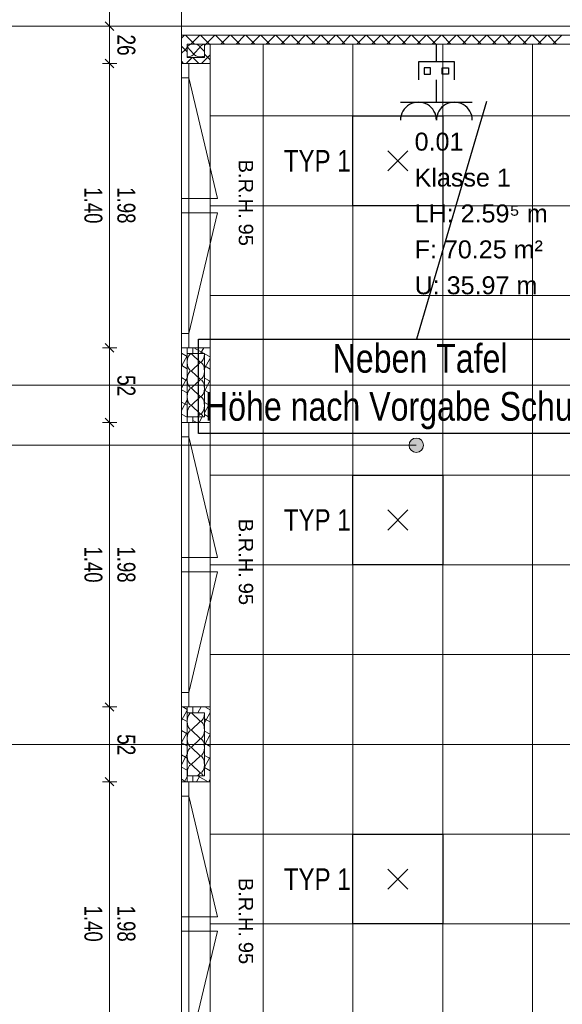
# Model space of a CAD drawing. Extents: x 1101 to 1942, y 41 to 882.
# Tile 71 of 113: x 1280 to 1355, y 553 to 690. Entities that reach past the tile are written whole.
import ezdxf
from ezdxf.lldxf.tags import DXFTag

# ---------------------------------------------------------------- set-up
doc = ezdxf.new("R2010")
doc.units = 0
doc.layers.get('0').update_dxf_attribs({"lineweight": 13})
for name, color, linetype, lineweight in [('Axen', 7, 'Continuous', 25), ('BI_X_Geometrie', 7, 'Continuous', 13), ('Deckenspiegel', 7, 'Continuous', 25), ('Fenster', 7, 'Continuous', 25), ('Fullfläche', 7, 'Continuous', 25), ('Maßlinien', 7, 'Continuous', 25), ('Räume', 7, 'Continuous', 25), ('Wände', 7, 'Continuous', 25)]:
    doc.layers.add(name, color=color, linetype=linetype, lineweight=lineweight)
for name, color, linetype, lineweight, true_color in [('BI_E_EDV', 3, 'Continuous', 25, 0x00ff00), ('BI_E_Licht', 7, 'Continuous', 25, 0xff6600), ('BI_E_Steckdosen', 1, 'Continuous', 25, 0xff0000), ('BI_E_Stromkreis', 1, 'Continuous', 25, 0xff0000)]:
    doc.layers.add(name, color=color, linetype=linetype, lineweight=lineweight, true_color=true_color)
doc.styles.get("Standard").update_dxf_attribs({"font": 'arial.ttf'})
tags = doc.linetypes.add('ALL_S25', pattern=[0.001, 0, -0.001]).pattern_tags.tags
tags[6:7] = [DXFTag(74, 4), DXFTag(75, 0), DXFTag(340, '0'), DXFTag(46, 1.0), DXFTag(50, 0.0), DXFTag(44, 0.0), DXFTag(45, 0.0)]
tags[4:5] = [DXFTag(74, 4), DXFTag(75, 0), DXFTag(340, '0'), DXFTag(46, 1.0), DXFTag(50, 0.0), DXFTag(44, 0.0), DXFTag(45, 0.0)]
tags = doc.linetypes.add('VERDECKT2_S2-A03CP7E31H', pattern=[0.0027, 0.002, -0.0007]).pattern_tags.tags
tags[6:7] = [DXFTag(74, 4), DXFTag(75, 0), DXFTag(340, '0'), DXFTag(46, 1.0), DXFTag(50, 0.0), DXFTag(44, 0.0), DXFTag(45, 0.0)]
tags[4:5] = [DXFTag(74, 4), DXFTag(75, 0), DXFTag(340, '0'), DXFTag(46, 1.0), DXFTag(50, 0.0), DXFTag(44, 0.0), DXFTag(45, 0.0)]

# ---------------------------------------------------------------- blocks, each defined once
blk = doc.blocks.new('Referenz-A03CP7E41H', base_point=(1127.79, 89.81))
at = {"layer": 'Axen', "color": 0, "linetype": 'ALL_S25', "lineweight": -2, "ltscale": 0.13}
for p, q in [((1302.3, 90.13), (1302.3, 825.65)), ((1661.9, 689.45), (1222.39, 689.45)), ((1661.89, 639.45), (1222.38, 639.45)), ((1661.88, 589.45), (1222.37, 589.45))]:
    blk.add_line(p, q, dxfattribs=at)
at = {"layer": 'Deckenspiegel', "color": 0, "lineweight": -2}
for p, q in [((1306.3, 441.95), (1306.3, 686.95)), ((1306.3, 686.95), (1421, 686.95)), ((1313.65, 686.94), (1313.65, 441.94)), ((1326.15, 686.95), (1326.15, 441.94)), ((1338.65, 686.95), (1338.65, 441.94)), ((1351.15, 686.95), (1351.15, 441.94)), ((1306.3, 676.94), (1421, 676.95)), ((1306.3, 664.44), (1421, 664.45)), ((1306.3, 651.94), (1421, 651.95)), ((1306.3, 639.44), (1421, 639.45)), ((1306.3, 626.94), (1421, 626.95)), ((1306.3, 614.44), (1421, 614.45)), ((1306.3, 601.94), (1421, 601.95)), ((1306.3, 589.44), (1421, 589.45)), ((1306.3, 576.94), (1421, 576.95)), ((1306.3, 564.44), (1421, 564.45))]:
    blk.add_line(p, q, dxfattribs=at)
at = {"layer": 'Fenster', "color": 0, "lineweight": -2}
for p, q in [((1306.3, 684.25), (1302.3, 684.25)), ((1303.3, 684.25), (1303.3, 644.65)), ((1303.3, 682.25), (1302.3, 682.25)), ((1303.3, 665.45), (1302.3, 665.45)), ((1302.3, 663.45), (1303.3, 663.45)), ((1303.3, 646.65), (1302.3, 646.65)), ((1306.3, 644.65), (1302.3, 644.65)), ((1306.3, 634.25), (1302.3, 634.25)), ((1303.3, 634.25), (1303.3, 594.65)), ((1303.3, 632.25), (1302.3, 632.25)), ((1303.3, 615.45), (1302.3, 615.45)), ((1302.3, 613.45), (1303.3, 613.45)), ((1303.3, 596.65), (1302.3, 596.65)), ((1306.3, 594.65), (1302.3, 594.65)), ((1306.3, 584.25), (1302.3, 584.25)), ((1303.3, 584.25), (1303.3, 544.65)), ((1303.3, 582.25), (1302.3, 582.25)), ((1303.3, 565.45), (1302.3, 565.45)), ((1302.3, 563.45), (1303.3, 563.45))]:
    blk.add_line(p, q, dxfattribs=at)
at = {"layer": 'Fenster', "color": 0, "linetype": 'VERDECKT2_S2-A03CP7E31H', "lineweight": -2, "ltscale": 0.13}
for p, q in [((1303.3, 682.25), (1307.3, 665.45)), ((1307.3, 665.45), (1303.3, 665.45)), ((1307.3, 663.45), (1303.3, 663.45)), ((1303.3, 646.65), (1307.3, 663.45)), ((1303.3, 632.25), (1307.3, 615.45)), ((1307.3, 615.45), (1303.3, 615.45)), ((1307.3, 613.45), (1303.3, 613.45)), ((1303.3, 596.65), (1307.3, 613.45)), ((1303.3, 582.25), (1307.3, 565.45)), ((1307.3, 565.45), (1303.3, 565.45)), ((1307.3, 563.45), (1303.3, 563.45)), ((1303.3, 546.65), (1307.3, 563.45))]:
    blk.add_line(p, q, dxfattribs=at)
at = {"layer": 'Fullfläche', "color": 0, "lineweight": -2}
for p, q in [((1302.73, 688.2), (1302.3, 687.76)), ((1302.85, 688.2), (1304.1, 686.95)), ((1304.83, 688.2), (1303.59, 686.95)), ((1304.95, 688.2), (1306.2, 686.95)), ((1306.93, 688.2), (1305.69, 686.95)), ((1307.05, 688.2), (1308.3, 686.95)), ((1309.03, 688.2), (1307.79, 686.95)), ((1309.15, 688.2), (1310.4, 686.95)), ((1311.13, 688.2), (1309.89, 686.95)), ((1311.25, 688.2), (1312.5, 686.95)), ((1313.23, 688.2), (1311.99, 686.95)), ((1313.35, 688.2), (1314.6, 686.95)), ((1315.33, 688.2), (1314.09, 686.95)), ((1315.45, 688.2), (1316.7, 686.95)), ((1317.43, 688.2), (1316.19, 686.95)), ((1317.55, 688.2), (1318.8, 686.95)), ((1319.53, 688.2), (1318.29, 686.95)), ((1319.65, 688.2), (1320.9, 686.95)), ((1321.63, 688.2), (1320.39, 686.95)), ((1321.75, 688.2), (1323, 686.95)), ((1323.73, 688.2), (1322.49, 686.95)), ((1323.85, 688.2), (1325.1, 686.95)), ((1325.83, 688.19), (1324.59, 686.95)), ((1325.95, 688.19), (1327.2, 686.95)), ((1327.93, 688.19), (1326.69, 686.95)), ((1328.05, 688.19), (1329.3, 686.95)), ((1330.03, 688.19), (1328.79, 686.95)), ((1330.15, 688.19), (1331.4, 686.95)), ((1332.13, 688.19), (1330.89, 686.95)), ((1332.25, 688.19), (1333.5, 686.95)), ((1334.23, 688.19), (1332.99, 686.95)), ((1334.36, 688.19), (1335.6, 686.95)), ((1336.33, 688.19), (1335.09, 686.95)), ((1336.46, 688.19), (1337.7, 686.95)), ((1338.43, 688.19), (1337.19, 686.95)), ((1338.56, 688.19), (1339.8, 686.95)), ((1340.53, 688.19), (1339.29, 686.95)), ((1340.66, 688.19), (1341.9, 686.95)), ((1342.63, 688.19), (1341.39, 686.95)), ((1342.76, 688.19), (1344, 686.95)), ((1344.73, 688.19), (1343.49, 686.95)), ((1344.86, 688.19), (1346.1, 686.95)), ((1346.83, 688.19), (1345.59, 686.95)), ((1346.96, 688.19), (1348.2, 686.95)), ((1348.93, 688.19), (1347.69, 686.95)), ((1349.06, 688.19), (1350.3, 686.95)), ((1351.03, 688.19), (1349.79, 686.95)), ((1351.16, 688.19), (1352.4, 686.95)), ((1353.13, 688.19), (1351.89, 686.95)), ((1353.26, 688.19), (1354.5, 686.95)), ((1355.23, 688.19), (1353.99, 686.95)), ((1305.5, 686.76), (1305.69, 686.95)), ((1306.2, 686.95), (1306.3, 686.85)), ((1302.3, 686.65), (1302.79, 686.16)), ((1302.3, 685.66), (1302.79, 686.15)), ((1302.79, 686.16), (1303.1, 686.46)), ((1302.79, 686.15), (1303.1, 685.85)), ((1303.12, 686.5), (1303.98, 685.6)), ((1304.02, 685.6), (1304.88, 686.5)), ((1304.92, 686.5), (1305.5, 685.89)), ((1305.08, 684.25), (1306.3, 685.46)), ((1305.5, 685.55), (1306.3, 684.75)), ((1302.3, 684.55), (1302.6, 684.25)), ((1302.99, 684.25), (1303.1, 684.36)), ((1303.1, 684.36), (1303.79, 685.05)), ((1303.9, 685.05), (1304.7, 684.25)), ((1304, 644.65), (1305.46, 643.85)), ((1305.39, 644.65), (1304.95, 643.85)), ((1302.3, 643.89), (1303.1, 643.45)), ((1303.1, 643.56), (1302.34, 642.18)), ((1303.7, 643.82), (1304.9, 642.67)), ((1305.5, 643.82), (1306.3, 643.38)), ((1306.3, 643.22), (1305.5, 641.76)), ((1302.3, 642.19), (1302.33, 642.17)), ((1302.33, 642.17), (1302.3, 642.11)), ((1302.34, 642.17), (1303.1, 641.75)), ((1304.9, 642.62), (1303.7, 641.47)), ((1305.5, 642.13), (1306.3, 641.69)), ((1302.3, 640.5), (1302.92, 640.16)), ((1303.1, 640.48), (1302.92, 640.16)), ((1303.7, 641.42), (1304.9, 640.27)), ((1304.9, 640.22), (1303.7, 639.07)), ((1305.5, 640.44), (1306.3, 640)), ((1302.92, 640.16), (1302.3, 639.02)), ((1302.3, 638.81), (1303.1, 638.37)), ((1302.92, 640.16), (1303.1, 640.06)), ((1303.7, 639.02), (1304.9, 637.87)), ((1306.3, 640.13), (1305.53, 638.73)), ((1304.9, 637.82), (1303.7, 636.67)), ((1305.5, 638.74), (1305.52, 638.73)), ((1305.52, 638.73), (1305.5, 638.68)), ((1305.53, 638.73), (1306.3, 638.3)), ((1303.1, 637.4), (1302.3, 635.94)), ((1302.3, 637.11), (1303.1, 636.67)), ((1303.7, 636.62), (1304.9, 635.47)), ((1305.5, 637.05), (1306.11, 636.71)), ((1306.11, 636.71), (1305.5, 635.6)), ((1306.3, 637.05), (1306.11, 636.71)), ((1306.11, 636.71), (1306.3, 636.61)), ((1302.3, 635.42), (1303.1, 634.98)), ((1304.9, 635.42), (1304.51, 635.05)), ((1305.2, 635.05), (1304.76, 634.25)), ((1305.5, 635.35), (1306.3, 634.91)), ((1303.1, 634.31), (1303.06, 634.25)), ((1303.9, 634.54), (1304.42, 634.25)), ((1303.1, 594.23), (1302.3, 592.77)), ((1302.49, 594.65), (1303.1, 594.31)), ((1303.7, 593.82), (1304.9, 592.67)), ((1303.9, 593.87), (1303.95, 593.85)), ((1305.02, 594.65), (1304.58, 593.85)), ((1305.57, 594.65), (1306.3, 594.25)), ((1306.3, 593.88), (1305.74, 592.86)), ((1302.3, 593.06), (1303.1, 592.62)), ((1304.9, 592.62), (1303.7, 591.47)), ((1305.5, 592.99), (1305.74, 592.86)), ((1305.74, 592.86), (1305.5, 592.43)), ((1305.74, 592.86), (1306.3, 592.56)), ((1302.3, 591.36), (1303.1, 590.92)), ((1303.1, 591.15), (1302.3, 589.69)), ((1303.7, 591.42), (1304.9, 590.27)), ((1305.5, 591.3), (1306.3, 590.86)), ((1302.3, 589.67), (1303.1, 589.23)), ((1304.9, 590.22), (1303.7, 589.07)), ((1306.3, 590.8), (1305.5, 589.35)), ((1305.5, 589.61), (1306.3, 589.17)), ((1303.7, 589.02), (1304.9, 587.87)), ((1302.3, 587.97), (1302.87, 587.66)), ((1302.88, 587.66), (1302.3, 586.6)), ((1303.1, 588.06), (1302.88, 587.66)), ((1302.88, 587.66), (1303.1, 587.54)), ((1304.9, 587.82), (1303.7, 586.67)), ((1305.5, 587.91), (1306.3, 587.47)), ((1306.3, 587.72), (1305.5, 586.26)), ((1302.3, 586.28), (1303.1, 585.84)), ((1303.7, 586.62), (1304.9, 585.47)), ((1304.9, 585.42), (1304.51, 585.05)), ((1305.5, 586.22), (1306.3, 585.78)), ((1302.3, 584.59), (1302.91, 584.25)), ((1303.1, 584.98), (1302.7, 584.25)), ((1304.83, 585.05), (1304.39, 584.25)), ((1304.54, 585.05), (1306, 584.25)), ((1306.3, 584.63), (1306.09, 584.25))]:
    blk.add_line(p, q, dxfattribs=at)
for centre, major_axis, start_param, end_param in [((1304, 686.5), (0.882, 0), 0, 3.141593), ((1305.8, 686.5), (0.882, 0), 1.917873, 3.141593), ((1303.1, 685.6), (0.882, 0), 4.712428, 6.283185), ((1304.9, 685.6), (0.882, 0), 3.141593, 4.712389), ((1304.9, 685.6), (0.882, 0), 4.712389, 5.460428), ((1303.7, 642.65), (0, -1.18), 3.141593, 6.283185), ((1304.9, 643.85), (0, -1.18), 0, 1.570746), ((1304.9, 641.45), (0, -1.18), 1.570796, 3.141593), ((1303.7, 640.25), (0, -1.18), 3.141593, 6.283185), ((1304.9, 641.45), (0, -1.18), 0, 1.570796), ((1304.9, 639.05), (0, -1.18), 1.570796, 3.141593), ((1303.7, 637.85), (0, -1.18), 3.141593, 6.283185), ((1304.9, 639.05), (0, -1.18), 0, 1.570796), ((1304.9, 636.65), (0, -1.18), 1.570796, 3.141593), ((1303.7, 635.45), (0, -1.18), 3.141593, 5.059467), ((1304.9, 636.65), (0, -1.18), 0, 1.570796), ((1304.9, 634.25), (0, -1.18), 2.318979, 3.141593), ((1303.7, 592.65), (0, -1.18), 3.141593, 6.283185), ((1304.9, 593.85), (0, -1.18), 0, 1.570746), ((1304.9, 591.45), (0, -1.18), 1.570796, 3.141593), ((1303.7, 590.25), (0, -1.18), 3.141593, 6.283185), ((1304.9, 591.45), (0, -1.18), 0, 1.570796), ((1304.9, 589.05), (0, -1.18), 1.570796, 3.141593), ((1303.7, 587.85), (0, -1.18), 3.141593, 6.283185), ((1304.9, 589.05), (0, -1.18), 0, 1.570796), ((1304.9, 586.65), (0, -1.18), 1.570796, 3.141593), ((1303.7, 585.45), (0, -1.18), 3.141593, 5.059467), ((1304.9, 586.65), (0, -1.18), 0, 1.570796), ((1304.9, 584.25), (0, -1.18), 2.318979, 3.141593)]:
    blk.add_ellipse(centre, major_axis=major_axis, ratio=0.5, start_param=start_param, end_param=end_param, dxfattribs=at)
at = {"layer": 'Maßlinien', "color": 0, "lineweight": -2}
for p, q in [((1292.3, 689.45), (1292.3, 757.45)), ((1292.9, 688.85), (1291.7, 690.05)), ((1292.3, 689.45), (1291.3, 689.45)), ((1292.3, 689.45), (1293.3, 689.45)), ((1292.3, 684.25), (1292.3, 689.45)), ((1292.3, 684.25), (1291.3, 684.25)), ((1292.9, 683.65), (1291.7, 684.85)), ((1292.3, 684.25), (1293.3, 684.25)), ((1292.3, 644.65), (1292.3, 684.25)), ((1292.3, 644.65), (1291.3, 644.65)), ((1292.9, 644.05), (1291.7, 645.25)), ((1292.3, 644.65), (1293.3, 644.65)), ((1292.3, 634.25), (1292.3, 644.65)), ((1292.9, 633.65), (1291.7, 634.85)), ((1292.3, 634.25), (1291.3, 634.25)), ((1292.3, 634.25), (1293.3, 634.25)), ((1292.3, 594.65), (1292.3, 634.25)), ((1292.9, 594.05), (1291.7, 595.25)), ((1292.3, 594.65), (1291.3, 594.65)), ((1292.3, 594.65), (1293.3, 594.65)), ((1292.3, 584.25), (1292.3, 594.65)), ((1292.3, 584.25), (1291.3, 584.25)), ((1292.9, 583.65), (1291.7, 584.85)), ((1292.3, 584.25), (1293.3, 584.25)), ((1292.3, 544.65), (1292.3, 584.25))]:
    blk.add_line(p, q, dxfattribs=at)
at = {"layer": 'Wände', "color": 0, "lineweight": -2}
for p, q in [((1302.3, 757.45), (1302.3, 689.45)), ((1302.3, 689.45), (1302.3, 639.45)), ((1427, 689.45), (1302.3, 689.45)), ((1302.3, 688.2), (1422.25, 688.18)), ((1303.1, 686.95), (1303.1, 685.05)), ((1421, 686.95), (1303.1, 686.95)), ((1305.5, 685.05), (1305.5, 686.95)), ((1306.3, 686.95), (1306.3, 441.95)), ((1303.1, 685.05), (1305.5, 685.05)), ((1303.1, 644.65), (1303.1, 634.25)), ((1303.9, 644.65), (1303.9, 643.85)), ((1305.5, 643.85), (1303.1, 643.85)), ((1305.5, 635.05), (1305.5, 643.85)), ((1302.3, 639.45), (1302.3, 389.45)), ((1303.1, 635.05), (1305.3, 635.05)), ((1303.9, 635.05), (1303.9, 634.25)), ((1305.3, 635.05), (1305.5, 635.05)), ((1303.1, 594.65), (1303.1, 584.25)), ((1305.5, 593.85), (1303.1, 593.85)), ((1303.9, 594.65), (1303.9, 593.85)), ((1305.5, 585.05), (1305.5, 593.85)), ((1303.1, 585.05), (1305.3, 585.05)), ((1303.9, 585.05), (1303.9, 584.25)), ((1305.3, 585.05), (1305.5, 585.05))]:
    blk.add_line(p, q, dxfattribs=at)
at = {"layer": 'Maßlinien', "color": 0, "lineweight": -2, "attachment_point": 1, "rotation": 270}
for s, insert, char_height in [('{\\W0.76;\\fArial;26}', (1295.88, 688.28), 2.5), ('{\\fArial;B.R.H.}', (1312.27, 670.86), 2), ('{\\W0.74;\\fArial;1.40}', (1291.29, 667), 2.5), ('{\\W0.74;\\fArial;1.98}', (1295.88, 667), 2.5), ('{\\fArial;95}', (1312.27, 661.95), 2), ('{\\W0.76;\\fArial;52}', (1295.88, 640.87), 2.5), ('{\\fArial;B.R.H.}', (1312.27, 620.86), 2), ('{\\W0.74;\\fArial;1.40}', (1291.29, 617), 2.5), ('{\\W0.74;\\fArial;1.98}', (1295.88, 617), 2.5), ('{\\fArial;95}', (1312.27, 611.95), 2), ('{\\W0.76;\\fArial;52}', (1295.88, 590.87), 2.5), ('{\\fArial;B.R.H.}', (1312.27, 570.86), 2), ('{\\W0.74;\\fArial;1.40}', (1291.29, 567), 2.5), ('{\\W0.74;\\fArial;1.98}', (1295.88, 567), 2.5), ('{\\fArial;95}', (1312.27, 561.95), 2)]:
    blk.add_mtext(s, dxfattribs=dict(at, insert=insert, char_height=char_height))
at = {"layer": 'Räume', "color": 0, "lineweight": -2, "char_height": 2.5, "attachment_point": 1, "rotation": 359.9932}
for s, insert in [('{\\fArial;0.01}', (1334.74, 674.61)), ('{\\fArial;Klasse 1}', (1334.74, 669.61)), ('{\\fArial;LH: 2.59⁵ m}', (1334.74, 664.61)), ('{\\fArial;F: 70.25 m²}', (1334.74, 659.61)), ('{\\fArial;U: 35.97 m}', (1334.74, 654.61))]:
    blk.add_mtext(s, dxfattribs=dict(at, insert=insert))
blk = doc.blocks.new('Polygon-A03CP7FY1H', base_point=(1304.68, 632.71))
at = {"color": 0, "linetype": 'ByBlock', "lineweight": -2, "ltscale": 0.25}
for p, q in [((1304.68, 632.71), (1304.68, 645.84)), ((1304.68, 645.84), (1365.32, 645.84)), ((1365.32, 645.84), (1365.32, 632.71)), ((1365.32, 632.71), (1304.68, 632.71))]:
    blk.add_line(p, q, dxfattribs=at)
blk = doc.blocks.new('RZB Sidelite ECO 30W-A03CP7G21H', base_point=(1326.15, 614.44))
at = {"color": 0, "lineweight": -2}
for p, q in [((1326.15, 614.44), (1326.15, 626.94)), ((1326.15, 626.94), (1338.65, 626.94)), ((1338.65, 626.94), (1338.65, 614.44)), ((1333.8, 619.29), (1331, 622.09)), ((1333.8, 622.09), (1331, 619.29)), ((1338.65, 614.44), (1326.15, 614.44))]:
    blk.add_line(p, q, dxfattribs=at)
blk = doc.blocks.new('RZB Sidelite ECO 30W-A03CP7G41H', base_point=(1326.15, 664.44))
at = {"color": 0, "lineweight": -2}
for p, q in [((1326.15, 664.44), (1326.15, 676.94)), ((1326.15, 676.94), (1338.65, 676.94)), ((1338.65, 676.94), (1338.65, 664.44)), ((1333.8, 669.29), (1331, 672.09)), ((1333.8, 672.09), (1331, 669.29)), ((1338.65, 664.44), (1326.15, 664.44))]:
    blk.add_line(p, q, dxfattribs=at)
blk = doc.blocks.new('Monitor-A03CP7G61H', base_point=(1335.27, 681.95))
at = {"color": 0, "linetype": 'ByBlock', "lineweight": -2, "ltscale": 0.25}
for p, q in [((1337.77, 684.45), (1337.77, 686.95)), ((1340.27, 684.45), (1335.27, 684.45)), ((1335.27, 684.45), (1335.27, 681.95)), ((1340.27, 681.95), (1340.27, 684.45)), ((1336.96, 683.64), (1336.09, 683.64)), ((1336.09, 683.64), (1336.09, 682.76)), ((1336.09, 682.76), (1336.96, 682.76)), ((1336.96, 682.76), (1336.96, 683.64)), ((1338.59, 682.76), (1338.59, 683.64)), ((1338.59, 683.64), (1339.46, 683.64)), ((1339.46, 682.76), (1338.59, 682.76)), ((1339.46, 683.64), (1339.46, 682.76))]:
    blk.add_line(p, q, dxfattribs=at)
blk = doc.blocks.new('Steckdose_ 2-fach-A03CP7GG1H', base_point=(1332.77, 676.35))
at = {"color": 0, "lineweight": -2}
for p, q in [((1337.77, 678.85), (1337.77, 681.95)), ((1332.77, 678.85), (1342.77, 678.85))]:
    blk.add_line(p, q, dxfattribs=at)
for centre in [(1335.27, 676.35), (1340.27, 676.35)]:
    blk.add_ellipse(centre, major_axis=(2.5, 0), ratio=1, start_param=0, end_param=3.141593, dxfattribs=at)
blk = doc.blocks.new('RZB Sidelite ECO 30W-A03CP7GO1H', base_point=(1326.15, 564.44))
at = {"color": 0, "lineweight": -2}
for p, q in [((1326.15, 564.44), (1326.15, 576.94)), ((1326.15, 576.94), (1338.65, 576.94)), ((1338.65, 576.94), (1338.65, 564.44)), ((1333.8, 569.29), (1331, 572.09)), ((1333.8, 572.09), (1331, 569.29)), ((1338.65, 564.44), (1326.15, 564.44))]:
    blk.add_line(p, q, dxfattribs=at)
blk = doc.blocks.new('Schraffur-A03CP7QC1H', base_point=(1333.97, 630.09))
at = {"linetype": 'ByBlock', "lineweight": -2, "ltscale": 0.13}
blk.add_hatch(color=0, dxfattribs=at).paths.add_polyline_path([(1334.97, 632.09), (1335.11, 632.08), (1335.25, 632.05), (1335.38, 632), (1335.51, 631.93), (1335.62, 631.84), (1335.73, 631.74), (1335.81, 631.63), (1335.88, 631.5), (1335.93, 631.37), (1335.96, 631.23), (1335.97, 631.09), (1335.96, 630.95), (1335.93, 630.81), (1335.88, 630.67), (1335.81, 630.55), (1335.73, 630.43), (1335.62, 630.33), (1335.51, 630.25), (1335.38, 630.18), (1335.25, 630.13), (1335.11, 630.1), (1334.97, 630.09), (1334.83, 630.1), (1334.69, 630.13), (1334.55, 630.18), (1334.43, 630.25), (1334.31, 630.33), (1334.21, 630.43), (1334.13, 630.55), (1334.06, 630.67), (1334.01, 630.81), (1333.98, 630.95), (1333.97, 631.09), (1333.98, 631.23), (1334.01, 631.37), (1334.06, 631.5), (1334.13, 631.63), (1334.21, 631.74), (1334.31, 631.84), (1334.43, 631.93), (1334.55, 632), (1334.69, 632.05), (1334.83, 632.08)])
blk = doc.blocks.new('Kreis-A03CP7QE1H', base_point=(1333.97, 630.09))
at = {"color": 0, "linetype": 'ByBlock', "lineweight": -2, "ltscale": 0.13}
blk.add_circle((1334.97, 631.09), 1, dxfattribs=at)

msp = doc.modelspace()

# ---------------------------------------------------------------- linework, layer by layer
at = {"layer": 'BI_E_Stromkreis', "ltscale": 0.25}
msp.add_line((1344.73, 678.94), (1335, 645.84), dxfattribs=at)
at = {"layer": 'BI_X_Geometrie', "color": 7, "ltscale": 0.13}
msp.add_line((1171.36, 631.09), (1334.97, 631.09), dxfattribs=at)

# ---------------------------------------------------------------- block references
at = {"color": 251, "lineweight": 13, "ltscale": 0.13, "true_color": 0x5f5f5f}
msp.add_blockref('Referenz-A03CP7E41H', (1127.79, 89.81), dxfattribs=at)
at = {"color": 7, "ltscale": 0.13}
msp.add_blockref('Schraffur-A03CP7QC1H', (1333.97, 630.09), dxfattribs=at)
at = {"layer": 'BI_E_EDV', "ltscale": 0.25}
msp.add_blockref('Monitor-A03CP7G61H', (1335.27, 681.95), dxfattribs=at)
at = {"layer": 'BI_E_Licht', "linetype": 'Continuous', "ltscale": 0.25}
for name, p in [('RZB Sidelite ECO 30W-A03CP7G41H', (1326.15, 664.44)), ('RZB Sidelite ECO 30W-A03CP7G21H', (1326.15, 614.44)), ('RZB Sidelite ECO 30W-A03CP7GO1H', (1326.15, 564.44))]:
    msp.add_blockref(name, p, dxfattribs=at)
at = {"layer": 'BI_E_Steckdosen', "linetype": 'Continuous', "ltscale": 0.25}
msp.add_blockref('Steckdose_ 2-fach-A03CP7GG1H', (1332.77, 676.35), dxfattribs=at)
at = {"layer": 'BI_E_Stromkreis', "ltscale": 0.25}
msp.add_blockref('Polygon-A03CP7FY1H', (1304.68, 632.71), dxfattribs=at)
at = {"layer": 'BI_X_Geometrie', "color": 7, "ltscale": 0.13}
msp.add_blockref('Kreis-A03CP7QE1H', (1333.97, 630.09), dxfattribs=at)

# ---------------------------------------------------------------- texts
at = {"layer": 'BI_E_Licht', "ltscale": 0.25, "char_height": 3, "attachment_point": 1}
for insert in [(1316.53, 672.19), (1316.53, 622.19), (1316.53, 572.19)]:
    msp.add_mtext('{\\W0.8;\\fArial;TYP 1}', dxfattribs=dict(at, insert=insert))
at = {"layer": 'BI_E_Stromkreis', "ltscale": 0.25, "char_height": 4, "attachment_point": 1}
for s, insert in [('{\\W0.8;\\fArial;Neben Tafel}', (1323.33, 645.19)), ('{\\W0.8;\\fArial;Höhe nach Vorgabe Schulamt}', (1305.56, 638.51))]:
    msp.add_mtext(s, dxfattribs=dict(at, insert=insert))

doc.saveas('drawing.dxf')
